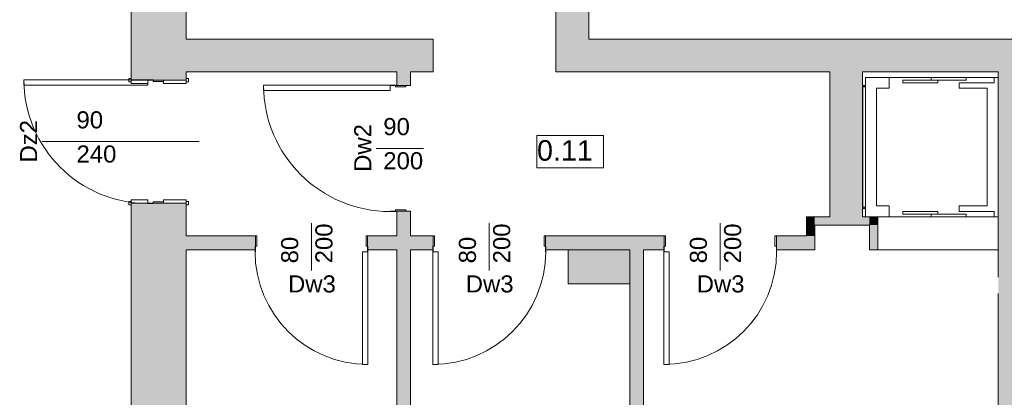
# Model space of a CAD drawing. Header units: millimetres. Extents: x 922208 to 1069538, y -182208 to -99877.
# Tile 211 of 256: x 951932 to 959121, y -136032 to -133270. Entities that reach past the tile are written whole.
import ezdxf

# ---------------------------------------------------------------- set-up
doc = ezdxf.new("R2010")
doc.units = ezdxf.units.MM
doc.header["$MEASUREMENT"] = 0
doc.linetypes.add('HIDDEN', pattern=[20, 10, -10])
for name, color, linetype, lineweight in [('IS_POWRÓT', 5, 'HIDDEN', 30), ('Nowe_0_Nr_pióra__15', 214, 'Continuous', 15), ('Nowe_210-A Pomieszczenia_Nr_pióra__41', 7, 'Continuous', 15), ('Nowe_220-A Ściany_Nr_pióra__19', 255, 'Continuous', 0), ('Nowe_220-A Ściany_Nr_pióra__23', 7, 'Continuous', 15), ('Nowe_220-A Ściany_Nr_pióra__27', 7, 'Continuous', 25), ('Nowe_220-A Ściany_Nr_pióra__3', 7, 'Continuous', 13), ('Nowe_220-A Ściany_Nr_pióra__7', 7, 'Continuous', 13), ('Nowe_450-K Stropy_Nr_pióra__27', 7, 'Continuous', 25)]:
    doc.layers.add(name, color=color, linetype=linetype, lineweight=lineweight)
doc.layers.add('Nowe_220-A Ściany_Nr_pióra__45', color=7, linetype='Continuous', lineweight=15, true_color=0x40a5ff)
doc.layers.add('Nowe_450-K Stropy_Nr_pióra__61', color=7, linetype='Continuous', lineweight=13, true_color=0x6a6a6a)
doc.styles.add('STYL_AUTOMATYCZNY_1', font='arial.ttf')

# ---------------------------------------------------------------- blocks, each defined once
blk = doc.blocks.new('parter01')
at = {"layer": 'Nowe_220-A Ściany_Nr_pióra__19', "linetype": 'Continuous', "lineweight": 0}
for points in [[(953146.55066, -101090.02068), (952746.55073, -101090.02068), (952746.55073, -107160.02065), (953146.5508, -107160.02065)], [(956086.55073, -106860.02068), (956086.55073, -105660.02068), (955846.55073, -105660.02068), (955846.55073, -106860.02068)], [(954950.42625, -106860.02068), (953146.55073, -106860.02068), (953146.55073, -107100.02068), (954950.42625, -107100.02068)], [(956086.55073, -106860.02068), (955846.55073, -107100.02068), (956086.55073, -107100.02068)], [(955846.55073, -106860.02068), (955846.55073, -107100.02068), (956086.55073, -106860.02068)], [(956086.55073, -107100.02068), (962626.55077, -107100.02068), (962626.55077, -106860.0207), (956086.55073, -106860.0207)], [(954786.55073, -107100.02068), (954686.55073, -107100.02068), (954686.55073, -107199.28948), (954786.55073, -107199.28948)], [(958086.55073, -108160.02068), (958086.55073, -107100.02068), (957846.55073, -107100.02068), (957846.55073, -108160.02068)], [(959076.51901, -107100.02068), (959075.75917, -112850.02068), (959315.75917, -112850.02068), (959316.51902, -107100.02068)], [(952746.55073, -110180.02064), (953146.55066, -110180.02064), (953146.5508, -108060.02069), (952746.55073, -108060.02069)], [(954686.55073, -108300.02068), (954786.55073, -108300.02068), (954786.55073, -108119.28948), (954686.55073, -108119.28948)], [(957676.55073, -108160.02068), (957736.55073, -108220.02068), (957736.55073, -108160.02068)], [(957676.55073, -108220.02068), (957736.55073, -108220.02068), (957676.55073, -108160.02068)], [(958136.55073, -108160.02068), (957736.55073, -108160.02068), (957736.55073, -108220.02068), (958136.55073, -108220.02068)], [(958136.55073, -108220.02068), (958196.55073, -108220.02068), (958196.55073, -108160.02068)], [(958136.55073, -108160.02068), (958136.55073, -108220.02068), (958196.55073, -108160.02068)], [(957676.55073, -108220.02068), (957676.55073, -108300.02068), (957736.55073, -108300.02068), (957736.55073, -108220.02068)], [(958136.55073, -108220.02068), (958136.55073, -108400.02068), (958196.55073, -108400.02068), (958196.55073, -108220.02068)], [(953146.55073, -108300.02072), (953146.55073, -108400.02068), (953652.49024, -108400.02068), (953652.49024, -108300.02072)], [(954472.49025, -108300.0207), (954472.49025, -108400.02068), (954950.29096, -108400.02068), (954950.29096, -108300.0207)], [(955770.29097, -108300.0207), (955770.29097, -108400.02068), (956636.55074, -108400.02068), (956636.55074, -108300.02067)], [(957676.55073, -108300.0207), (957456.55073, -108300.02067), (957456.55073, -108400.02068), (957676.55073, -108400.02068)], [(957676.55073, -108300.02068), (957736.55073, -108400.02068), (957736.55073, -108300.02068)], [(957676.55073, -108400.02068), (957736.55073, -108400.02068), (957676.55073, -108300.02068)], [(954786.55073, -108400.02068), (954686.55073, -108400.02068), (954686.55073, -112850.02068), (954786.55073, -112850.02068)], [(956386.55073, -108400.02068), (955936.55073, -108400.02068), (955936.55073, -108650.02068), (956386.55073, -108650.02068)], [(956486.55073, -110750.02068), (956486.55073, -108400.02068), (956386.55073, -108400.02068), (956386.55073, -110750.02068)]]:
    blk.add_hatch(color=255, dxfattribs=at).paths.add_polyline_path(points)
at = {"layer": 'Nowe_0_Nr_pióra__15', "color": 214, "linetype": 'Continuous', "lineweight": 0}
for p, q in [((958108.55073, -107140.02068), (958280.38406, -107140.02068)), ((958108.55073, -108160.02068), (958108.55073, -107140.02068)), ((958280.38406, -107140.02068), (958280.38406, -107220.02068)), ((958791.7174, -107140.02068), (958280.38406, -107140.02068)), ((958791.7174, -107140.02068), (959047.38406, -107140.02068)), ((958791.7174, -107220.02068), (958791.7174, -107180.02068)), ((958791.7174, -107180.02068), (959047.38406, -107180.02068)), ((959047.38406, -107180.02068), (959047.38406, -107140.02068)), ((959047.38406, -107140.02068), (959075.55073, -107140.02068)), ((959075.55073, -108160.02068), (959075.55073, -107140.02068)), ((958107.55073, -107200.02068), (958087.55073, -107200.02068)), ((958087.55073, -108096.68735), (958087.55073, -107203.35402)), ((958107.55073, -107210.02068), (958087.55073, -107210.02068)), ((958097.55073, -107200.02068), (958097.55073, -107206.68735)), ((958107.55073, -108096.68735), (958107.55073, -107203.35402)), ((958280.38406, -107220.02068), (958188.55073, -107220.02068)), ((958188.55073, -107220.02068), (958188.55073, -108080.02068)), ((958995.55073, -107220.02068), (958791.7174, -107220.02068)), ((958995.55073, -107220.02068), (958995.55073, -108080.02068)), ((958107.55073, -108090.02068), (958087.55073, -108090.02068)), ((958107.55073, -108100.02068), (958087.55073, -108100.02068)), ((958097.55073, -108100.02068), (958097.55073, -108093.35402)), ((958280.38406, -108080.02068), (958188.55073, -108080.02068)), ((958280.38406, -108160.02068), (958280.38406, -108080.02068)), ((958995.55073, -108080.02068), (958791.7174, -108080.02068)), ((958791.7174, -108080.02068), (958791.7174, -108120.02068)), ((958791.7174, -108120.02068), (959047.38406, -108120.02068)), ((959047.38406, -108120.02068), (959047.38406, -108160.02068)), ((958108.55073, -108160.02068), (958280.38406, -108160.02068)), ((958791.7174, -108160.02068), (958280.38406, -108160.02068)), ((958791.7174, -108160.02068), (959047.38406, -108160.02068)), ((959047.38406, -108160.02068), (959075.55073, -108160.02068))]:
    blk.add_line(p, q, dxfattribs=at)
for points in [[(958636.05073, -107160.02068), (958380.38406, -107160.02068), (958380.38406, -107180.02068), (958636.05073, -107180.02068)], [(958841.7174, -107140.02068), (958586.05073, -107140.02068), (958586.05073, -107160.02068), (958841.7174, -107160.02068)], [(958636.05073, -108140.02068), (958380.38406, -108140.02068), (958380.38406, -108120.02068), (958636.05073, -108120.02068)], [(958841.7174, -108160.02068), (958586.05073, -108160.02068), (958586.05073, -108140.02068), (958841.7174, -108140.02068)]]:
    blk.add_lwpolyline(points, close=True, dxfattribs=at)
at = {"layer": 'Nowe_210-A Pomieszczenia_Nr_pióra__41', "color": 7, "linetype": 'Continuous', "lineweight": 0}
for p, q in [((955708.88264, -107565.15351), (956193.99464, -107565.15351)), ((955708.88264, -107800.86801), (955708.88264, -107565.15351)), ((956193.99464, -107565.15351), (956193.99464, -107800.86801)), ((956193.99464, -107800.86801), (955708.88264, -107800.86801))]:
    blk.add_line(p, q, dxfattribs=at)
at = {"layer": 'Nowe_220-A Ściany_Nr_pióra__23', "color": 7, "linetype": 'Continuous', "lineweight": 0}
for p, q in [((952866.55073, -107160.02068), (952866.55073, -107158.02068)), ((952866.55073, -107158.02068), (952906.55073, -107158.02068)), ((952981.55073, -107160.02068), (952866.55073, -107160.02068)), ((952906.55073, -107158.02068), (952906.55073, -107170.02068)), ((952906.55073, -107170.02068), (952981.55073, -107170.02068)), ((952981.55073, -107170.02068), (952981.55073, -107160.02068)), ((954636.55073, -107199.28947), (954636.55073, -107197.28947)), ((954636.55073, -107197.28947), (954676.55073, -107197.28947)), ((954751.55073, -107199.28947), (954636.55073, -107199.28947)), ((954676.55073, -107197.28947), (954676.55073, -107209.28947)), ((954676.55073, -107209.28947), (954751.55073, -107209.28947)), ((954751.55073, -107209.28947), (954751.55073, -107199.28947)), ((952981.55073, -108050.02068), (952906.55073, -108050.02068)), ((952906.55073, -108050.02068), (952906.55073, -108062.02068)), ((952981.55073, -108060.02068), (952981.55073, -108050.02068)), ((952866.55073, -108062.02068), (952866.55073, -108060.02068)), ((952866.55073, -108060.02068), (952981.55073, -108060.02068)), ((952906.55073, -108062.02068), (952866.55073, -108062.02068)), ((954636.55073, -108121.28947), (954636.55073, -108119.28947)), ((954636.55073, -108119.28947), (954751.55073, -108119.28947)), ((954676.55073, -108121.28947), (954636.55073, -108121.28947)), ((954751.55073, -108109.28947), (954676.55073, -108109.28947)), ((954676.55073, -108109.28947), (954676.55073, -108121.28947)), ((954751.55073, -108119.28947), (954751.55073, -108109.28947)), ((953652.49023, -108415.02068), (953652.49023, -108300.02068)), ((953652.49023, -108300.02068), (953662.49023, -108300.02068)), ((953662.49023, -108300.02068), (953662.49023, -108375.02068)), ((954462.49023, -108375.02068), (954462.49023, -108300.02068)), ((954462.49023, -108300.02068), (954472.49023, -108300.02068)), ((954472.49023, -108300.02068), (954472.49023, -108415.02068)), ((954950.29098, -108300.02068), (954950.29098, -108415.02068)), ((954960.29098, -108300.02068), (954950.29098, -108300.02068)), ((954960.29098, -108375.02068), (954960.29098, -108300.02068)), ((955760.29098, -108300.02068), (955760.29098, -108375.02068)), ((955770.29098, -108300.02068), (955760.29098, -108300.02068)), ((955770.29098, -108415.02068), (955770.29098, -108300.02068)), ((956636.55073, -108300.02068), (956636.55073, -108415.02068)), ((956646.55073, -108300.02068), (956636.55073, -108300.02068)), ((956646.55073, -108375.02068), (956646.55073, -108300.02068)), ((957446.55073, -108300.02068), (957446.55073, -108375.02068)), ((957456.55073, -108300.02068), (957446.55073, -108300.02068)), ((957456.55073, -108415.02068), (957456.55073, -108300.02068)), ((953662.49023, -108375.02068), (953650.49023, -108375.02068)), ((953650.49023, -108375.02068), (953650.49023, -108415.02068)), ((954474.49023, -108375.02068), (954462.49023, -108375.02068)), ((954474.49023, -108415.02068), (954474.49023, -108375.02068)), ((954948.29098, -108415.02068), (954948.29098, -108375.02068)), ((954948.29098, -108375.02068), (954960.29098, -108375.02068)), ((955760.29098, -108375.02068), (955772.29098, -108375.02068)), ((955772.29098, -108375.02068), (955772.29098, -108415.02068)), ((956634.55073, -108415.02068), (956634.55073, -108375.02068)), ((956634.55073, -108375.02068), (956646.55073, -108375.02068)), ((957446.55073, -108375.02068), (957458.55073, -108375.02068)), ((957458.55073, -108375.02068), (957458.55073, -108415.02068)), ((953650.49023, -108415.02068), (953652.49023, -108415.02068)), ((954472.49023, -108415.02068), (954474.49023, -108415.02068)), ((954950.29098, -108415.02068), (954948.29098, -108415.02068)), ((955772.29098, -108415.02068), (955770.29098, -108415.02068)), ((956636.55073, -108415.02068), (956634.55073, -108415.02068)), ((957458.55073, -108415.02068), (957456.55073, -108415.02068))]:
    blk.add_line(p, q, dxfattribs=at)
at = {"layer": 'Nowe_220-A Ściany_Nr_pióra__27', "color": 7, "linetype": 'Continuous', "lineweight": 0}
for p, q in [((952746.55073, -107160.02068), (952746.55073, -107148.02068)), ((952746.55073, -107160.02068), (952746.55073, -107148.02068)), ((952746.55073, -107160.02068), (952746.55073, -107148.02068)), ((952746.55073, -107160.02068), (952866.55073, -107160.02068)), ((952746.55073, -107160.02068), (952866.55073, -107160.02068)), ((952746.55073, -107160.02068), (952866.55073, -107160.02068)), ((952746.55073, -107160.02068), (952866.55073, -107160.02068)), ((952746.55073, -107160.02068), (952866.55073, -107160.02068)), ((952866.55073, -107160.02068), (952981.55073, -107160.02068)), ((952866.55073, -107160.02068), (952981.55073, -107160.02068)), ((952866.55073, -107160.02068), (952981.55073, -107160.02068)), ((952981.55073, -107160.02068), (953146.55073, -107160.02068)), ((952981.55073, -107160.02068), (953146.55073, -107160.02068)), ((952981.55073, -107160.02068), (953146.55073, -107160.02068)), ((953146.55073, -107160.02068), (953146.55073, -107148.02068)), ((953146.55073, -107160.02068), (953146.55073, -107148.02068)), ((953146.55073, -107160.02068), (953146.55073, -107148.02068)), ((954686.55073, -107199.28947), (954751.55073, -107199.28947)), ((954686.55073, -107199.28947), (954751.55073, -107199.28947)), ((954686.55073, -107199.28947), (954751.55073, -107199.28947)), ((954751.55073, -107199.28947), (954786.55073, -107199.28947)), ((954751.55073, -107199.28947), (954786.55073, -107199.28947)), ((952746.55073, -108060.02068), (952746.55073, -108072.02068)), ((952746.55073, -108060.02068), (952866.55073, -108060.02068)), ((952746.55073, -108060.02068), (952866.55073, -108060.02068)), ((952746.55073, -108060.02068), (952866.55073, -108060.02068)), ((952746.55073, -108060.02068), (952866.55073, -108060.02068)), ((952746.55073, -108060.02068), (952866.55073, -108060.02068)), ((952746.55073, -108060.02068), (952746.55073, -108072.02068)), ((952746.55073, -108060.02068), (952746.55073, -108072.02068)), ((952866.55073, -108060.02068), (952981.55073, -108060.02068)), ((952866.55073, -108060.02068), (952981.55073, -108060.02068)), ((952866.55073, -108060.02068), (952981.55073, -108060.02068)), ((952981.55073, -108060.02068), (953146.55073, -108060.02068)), ((952981.55073, -108060.02068), (953146.55073, -108060.02068)), ((952981.55073, -108060.02068), (953146.55073, -108060.02068)), ((953146.55073, -108060.02068), (953146.55073, -108072.02068)), ((953146.55073, -108060.02068), (953146.55073, -108072.02068)), ((953146.55073, -108060.02068), (953146.55073, -108072.02068)), ((954686.55073, -108119.28947), (954751.55073, -108119.28947)), ((954686.55073, -108119.28947), (954751.55073, -108119.28947)), ((954686.55073, -108119.28947), (954751.55073, -108119.28947)), ((954751.55073, -108119.28947), (954786.55073, -108119.28947)), ((954751.55073, -108119.28947), (954786.55073, -108119.28947)), ((953652.49023, -108300.02068), (953652.49023, -108400.02068)), ((953652.49023, -108300.02068), (953652.49023, -108400.02068)), ((953652.49023, -108300.02068), (953652.49023, -108400.02068)), ((954472.49023, -108300.02068), (954472.49023, -108400.02068)), ((954472.49023, -108300.02068), (954472.49023, -108400.02068)), ((954472.49023, -108300.02068), (954472.49023, -108400.02068)), ((954950.29098, -108300.02068), (954950.29098, -108400.02068)), ((954950.29098, -108300.02068), (954950.29098, -108400.02068)), ((954950.29098, -108300.02068), (954950.29098, -108400.02068)), ((955770.29098, -108300.02068), (955770.29098, -108400.02068)), ((955770.29098, -108300.02068), (955770.29098, -108400.02068)), ((955770.29098, -108300.02068), (955770.29098, -108400.02068)), ((956636.55073, -108300.02068), (956636.55073, -108400.02068)), ((956636.55073, -108300.02068), (956636.55073, -108400.02068)), ((956636.55073, -108300.02068), (956636.55073, -108400.02068)), ((957456.55073, -108300.02068), (957456.55073, -108400.02068)), ((957456.55073, -108300.02068), (957456.55073, -108400.02068)), ((957456.55073, -108300.02068), (957456.55073, -108400.02068))]:
    blk.add_line(p, q, dxfattribs=at)
for points in [[(952746.55073, -101090.02068), (952746.55073, -107160.02071)], [(953146.55073, -106860.02068), (953146.55073, -101090.02068)], [(955846.55073, -105660.02068), (955846.55073, -107100.02068)], [(956086.55073, -106860.02068), (956086.55073, -105660.02068)], [(954950.42625, -106860.02068), (953146.55073, -106860.02068)], [(954950.42625, -107100.02068), (954950.42625, -106860.02068)], [(962626.55077, -106860.02068), (956086.55073, -106860.02068)], [(953146.55073, -107160.02072), (953146.55073, -107100.02068)], [(953146.55073, -107100.02068), (954686.55073, -107100.02068)], [(954686.55073, -107100.02068), (954686.55073, -107199.28943)], [(954786.55073, -107199.28943), (954786.55073, -107100.02068)], [(954786.55073, -107100.02068), (954950.42625, -107100.02068)], [(955846.55073, -107100.02068), (956086.55073, -107100.02068)], [(956086.55073, -107100.02068), (957846.55073, -107100.02068)], [(957846.55073, -107100.02068), (957846.55073, -108160.02068)], [(958086.55073, -108160.02068), (958086.55073, -107100.02068)], [(958086.55073, -107100.02068), (959076.51901, -107100.02068)], [(959076.51901, -107100.02068), (959076.32079, -108600.02068)], [(952746.55073, -108060.02068), (952746.55073, -110180.02077)], [(953146.55073, -108300.02068), (953146.55073, -108060.02062)], [(954686.55073, -108119.28943), (954686.55073, -108300.02068)], [(954786.55073, -108300.02068), (954786.55073, -108119.28943)], [(957676.55073, -108160.02068), (957736.55073, -108160.02068)], [(957676.55073, -108160.02068), (957676.55073, -108300.02068)], [(957846.55073, -108160.02068), (957736.55073, -108160.02068)], [(958196.55073, -108160.02068), (958086.55073, -108160.02068)], [(958196.55073, -108160.02068), (958196.55073, -108220.02068)], [(957736.55073, -108300.02068), (957736.55073, -108220.02068)], [(957736.55073, -108220.02068), (958136.55073, -108220.02068)], [(958136.55073, -108220.02068), (958136.55073, -108400.02068)], [(958196.55073, -108400.02068), (958196.55073, -108220.02068)], [(953652.49024, -108300.02068), (953146.55073, -108300.02068)], [(954686.55073, -108300.02068), (954472.49025, -108300.02068)], [(954950.29101, -108300.02068), (954786.55073, -108300.02068)], [(956636.55072, -108300.02068), (955770.29096, -108300.02068)], [(957676.55073, -108300.02068), (957456.55073, -108300.02068)], [(957736.55073, -108400.02068), (957736.55073, -108300.02068)], [(953146.55073, -110180.02064), (953146.55073, -108400.02068)], [(953146.55073, -108400.02068), (953652.49022, -108400.02068)], [(954472.49022, -108400.02068), (954686.55073, -108400.02068)], [(954686.55073, -108400.02068), (954686.55073, -110850.02068)], [(954786.55073, -112850.02068), (954786.55073, -108400.02068)], [(954786.55073, -108400.02068), (954950.29096, -108400.02068)], [(955770.29096, -108400.02068), (956386.55073, -108400.02068)], [(956386.55073, -108400.02068), (955936.55073, -108400.02068)], [(956386.55073, -108400.02068), (956386.55073, -110850.02068)], [(956486.55073, -108400.02068), (956636.55073, -108400.02068)], [(956486.55073, -110750.02068), (956486.55073, -108400.02068)], [(957456.55073, -108400.02068), (957736.55073, -108400.02068)], [(958136.55073, -108400.02068), (958196.55073, -108400.02068)], [(955936.55073, -108650.02068), (956386.55073, -108650.02068)], [(959076.30494, -108720.02068), (959075.75917, -112850.02068)]]:
    blk.add_lwpolyline(points, dxfattribs=at)
for p in [(954686.55073, -107199.28947), (954686.55073, -107199.28947), (954686.55073, -108119.28947), (954686.55073, -108119.28947)]:
    blk.add_point(p, dxfattribs=at)
at = {"layer": 'Nowe_220-A Ściany_Nr_pióra__3', "color": 7, "linetype": 'Continuous', "lineweight": 0}
for p, q in [((951962.55073, -107158.02068), (952866.55073, -107158.02068)), ((951962.55073, -107198.02068), (951962.55073, -107158.02068)), ((952727.55073, -107173.02068), (952727.55073, -107148.02068)), ((952727.55073, -107148.02068), (952746.55073, -107148.02068)), ((952746.55073, -107173.02068), (952727.55073, -107173.02068)), ((952746.55073, -107148.02068), (952746.55073, -107173.02068)), ((952746.55073, -107160.02068), (952866.55073, -107160.02068)), ((952746.55073, -107185.02068), (952746.55073, -107160.02068)), ((952866.55073, -107185.02068), (952746.55073, -107185.02068)), ((952866.55073, -107158.02068), (952866.55073, -107198.02068)), ((952866.55073, -107160.02068), (952866.55073, -107185.02068)), ((952981.55073, -107160.02068), (953146.55073, -107160.02068)), ((952981.55073, -107185.02068), (952981.55073, -107160.02068)), ((953146.55073, -107185.02068), (952981.55073, -107185.02068)), ((953146.55073, -107173.02068), (953146.55073, -107148.02068)), ((953146.55073, -107148.02068), (953165.55073, -107148.02068)), ((953146.55073, -107160.02068), (953146.55073, -107185.02068)), ((953165.55073, -107173.02068), (953146.55073, -107173.02068)), ((953165.55073, -107148.02068), (953165.55073, -107173.02068)), ((952866.55073, -107198.02068), (951962.55073, -107198.02068)), ((953712.55073, -107197.28947), (954636.55073, -107197.28947)), ((953712.55073, -107237.28947), (953712.55073, -107197.28947)), ((954636.55073, -107237.28947), (953712.55073, -107237.28947)), ((954636.55073, -107197.28947), (954636.55073, -107237.28947)), ((952727.55073, -108072.02068), (952727.55073, -108047.02068)), ((952727.55073, -108047.02068), (952746.55073, -108047.02068)), ((952746.55073, -108035.02068), (952866.55073, -108035.02068)), ((952746.55073, -108060.02068), (952746.55073, -108035.02068)), ((952746.55073, -108047.02068), (952746.55073, -108072.02068)), ((952866.55073, -108035.02068), (952866.55073, -108060.02068)), ((952981.55073, -108035.02068), (953146.55073, -108035.02068)), ((952981.55073, -108060.02068), (952981.55073, -108035.02068)), ((953146.55073, -108035.02068), (953146.55073, -108060.02068)), ((953146.55073, -108072.02068), (953146.55073, -108047.02068)), ((953146.55073, -108047.02068), (953165.55073, -108047.02068)), ((953165.55073, -108047.02068), (953165.55073, -108072.02068)), ((952746.55073, -108072.02068), (952727.55073, -108072.02068)), ((952866.55073, -108060.02068), (952746.55073, -108060.02068)), ((953146.55073, -108060.02068), (952981.55073, -108060.02068)), ((953165.55073, -108072.02068), (953146.55073, -108072.02068)), ((954474.49023, -108415.02068), (954434.49023, -108415.02068)), ((954434.49023, -108415.02068), (954434.49023, -109239.02068)), ((954474.49023, -109239.02068), (954474.49023, -108415.02068)), ((954948.29098, -109239.02068), (954948.29098, -108415.02068)), ((954948.29098, -108415.02068), (954988.29098, -108415.02068)), ((954988.29098, -108415.02068), (954988.29098, -109239.02068)), ((956634.55073, -109239.02068), (956634.55073, -108415.02068)), ((956634.55073, -108415.02068), (956674.55073, -108415.02068)), ((956674.55073, -108415.02068), (956674.55073, -109239.02068)), ((954434.49023, -109239.02068), (954474.49023, -109239.02068)), ((954988.29098, -109239.02068), (954948.29098, -109239.02068)), ((956674.55073, -109239.02068), (956634.55073, -109239.02068))]:
    blk.add_line(p, q, dxfattribs=at)
for centre, radius, start, end in [((952866.55073, -107158.02068), 904, 180, 270), ((954636.55073, -107197.28947), 924, 180, 270), ((954474.49023, -108415.02068), 824, 180, 270), ((954948.29098, -108415.02068), 824, 270, 0), ((956634.55073, -108415.02068), 824, 270, 0)]:
    blk.add_arc(centre, radius, start, end, dxfattribs=at)
at = {"layer": 'Nowe_220-A Ściany_Nr_pióra__45', "color": 161, "linetype": 'Continuous', "lineweight": 0, "true_color": 0x40a5ff}
for p, q in [((952094.76502, -107610.02068), (953241.1513, -107610.02068)), ((954534.76502, -107659.28947), (954881.1513, -107659.28947)), ((954062.49023, -108551.8064), (954062.49023, -108205.42011)), ((955360.29098, -108551.8064), (955360.29098, -108205.42011)), ((957046.55073, -108551.8064), (957046.55073, -108205.42011))]:
    blk.add_line(p, q, dxfattribs=at)
at = {"layer": 'Nowe_450-K Stropy_Nr_pióra__27', "color": 7, "linetype": 'Continuous', "lineweight": 0, "flags": 128}
blk.add_lwpolyline([(955936.55073, -108650.02068), (955936.55073, -108400.02068)], dxfattribs=at)
at = {"layer": 'Nowe_450-K Stropy_Nr_pióra__61', "color": 251, "linetype": 'Continuous', "lineweight": 0, "true_color": 0x6a6a6a, "flags": 128}
blk.add_lwpolyline([(958196.55073, -108400.02068), (959076.55073, -108400.02068)], dxfattribs=at)
at = {"layer": 'Nowe_210-A Pomieszczenia_Nr_pióra__41', "color": 7, "linetype": 'Continuous', "lineweight": 0, "insert": (955951.43864, -107599.43923), "char_height": 150, "attachment_point": 2, "style": 'STYL_AUTOMATYCZNY_1'}
blk.add_mtext('\\A1;{\\pqc;\\pt0,25;\\fArial|b0|i0|c238|p0;\\W1.000000;0.11\\fArial|b0|i0|c238|p0;\\W1.000000;\\A1{\\H.66x;\\S^  ;}\\fArial|b0|i0|c238|p0;\\W1.000000;\\fArial|b0|i0|c238|p0;\\W1.000000;\\A1{\\H.66x;\\S^  ;}}', dxfattribs=at)
at = {"layer": 'Nowe_220-A Ściany_Nr_pióra__7', "color": 7, "linetype": 'Continuous', "lineweight": 0, "char_height": 125, "attachment_point": 7, "style": 'STYL_AUTOMATYCZNY_1'}
for s, insert in [('\\A1;{\\pql;\\pt0;\\fArial|b0|i0|c238|p0;\\W1.000000;90\\fArial|b0|i0|c238|p0;\\W1.000000;\\A1{\\H.66x;\\S^  ;}\\fArial|b0|i0|c238|p0;\\W1.000000;\\fArial|b0|i0|c238|p0;\\W1.000000;}', (952346.55073, -107549.61289)), ('\\A1;{\\pql;\\pt0;\\fArial|b0|i0|c238|p0;\\W1.000000;90\\fArial|b0|i0|c238|p0;\\W1.000000;\\A1{\\H.66x;\\S^  ;}\\fArial|b0|i0|c238|p0;\\W1.000000;\\fArial|b0|i0|c238|p0;\\W1.000000;}', (954586.55073, -107598.88167)), ('\\A1;{\\pql;\\pt0;\\fArial|b0|i0|c238|p0;\\W1.000000;240\\fArial|b0|i0|c238|p0;\\W1.000000;\\A1{\\H.66x;\\S^  ;}\\fArial|b0|i0|c238|p0;\\W1.000000;\\fArial|b0|i0|c238|p0;\\W1.000000;}', (952346.55073, -107799.61289)), ('\\A1;{\\pql;\\pt0;\\fArial|b0|i0|c238|p0;\\W1.000000;200\\fArial|b0|i0|c238|p0;\\W1.000000;\\A1{\\H.66x;\\S^  ;}\\fArial|b0|i0|c238|p0;\\W1.000000;\\fArial|b0|i0|c238|p0;\\W1.000000;}', (954586.55073, -107848.88167)), ('\\A1;{\\pql;\\pt0;\\fArial|b0|i0|c238|p0;\\W1.000000;Dw3\\fArial|b0|i0|c238|p0;\\W1.000000;\\fArial|b0|i0|c238|p0;\\W1.000000;\\fArial|b0|i0|c238|p0;\\W1.000000;}', (953891.01973, -108714.69659)), ('\\A1;{\\pql;\\pt0;\\fArial|b0|i0|c238|p0;\\W1.000000;Dw3\\fArial|b0|i0|c238|p0;\\W1.000000;\\fArial|b0|i0|c238|p0;\\W1.000000;\\fArial|b0|i0|c238|p0;\\W1.000000;}', (955188.82048, -108714.69659)), ('\\A1;{\\pql;\\pt0;\\fArial|b0|i0|c238|p0;\\W1.000000;Dw3\\fArial|b0|i0|c238|p0;\\W1.000000;\\fArial|b0|i0|c238|p0;\\W1.000000;\\fArial|b0|i0|c238|p0;\\W1.000000;}', (956875.08023, -108714.69659))]:
    blk.add_mtext(s, dxfattribs=dict(at, insert=insert))
at = {"layer": 'Nowe_220-A Ściany_Nr_pióra__7', "color": 7, "linetype": 'Continuous', "lineweight": 0, "char_height": 125, "attachment_point": 7, "rotation": 90, "style": 'STYL_AUTOMATYCZNY_1'}
for s, insert in [('\\A1;{\\pql;\\pt0;\\fArial|b0|i0|c238|p0;\\W1.000000;Dz2\\fArial|b0|i0|c238|p0;\\W1.000000;\\fArial|b0|i0|c238|p0;\\W1.000000;\\fArial|b0|i0|c238|p0;\\W1.000000;}', (952059.0503, -107762.44818)), ('\\A1;{\\pql;\\pt0;\\fArial|b0|i0|c238|p0;\\W1.000000;Dw2\\fArial|b0|i0|c238|p0;\\W1.000000;\\fArial|b0|i0|c238|p0;\\W1.000000;\\fArial|b0|i0|c238|p0;\\W1.000000;}', (954499.0503, -107830.75997)), ('\\A1;{\\pql;\\pt0;\\fArial|b0|i0|c238|p0;\\W1.000000;200\\fArial|b0|i0|c238|p0;\\W1.000000;\\A1{\\H.66x;\\S^  ;}\\fArial|b0|i0|c238|p0;\\W1.000000;\\fArial|b0|i0|c238|p0;\\W1.000000;}', (954252.08243, -108500.02068)), ('\\A1;{\\pql;\\pt0;\\fArial|b0|i0|c238|p0;\\W1.000000;200\\fArial|b0|i0|c238|p0;\\W1.000000;\\A1{\\H.66x;\\S^  ;}\\fArial|b0|i0|c238|p0;\\W1.000000;\\fArial|b0|i0|c238|p0;\\W1.000000;}', (955549.88318, -108500.02068)), ('\\A1;{\\pql;\\pt0;\\fArial|b0|i0|c238|p0;\\W1.000000;200\\fArial|b0|i0|c238|p0;\\W1.000000;\\A1{\\H.66x;\\S^  ;}\\fArial|b0|i0|c238|p0;\\W1.000000;\\fArial|b0|i0|c238|p0;\\W1.000000;}', (957236.14293, -108500.02068)), ('\\A1;{\\pql;\\pt0;\\fArial|b0|i0|c238|p0;\\W1.000000;80\\fArial|b0|i0|c238|p0;\\W1.000000;\\A1{\\H.66x;\\S^  ;}\\fArial|b0|i0|c238|p0;\\W1.000000;\\fArial|b0|i0|c238|p0;\\W1.000000;}', (954002.08243, -108500.02068)), ('\\A1;{\\pql;\\pt0;\\fArial|b0|i0|c238|p0;\\W1.000000;80\\fArial|b0|i0|c238|p0;\\W1.000000;\\A1{\\H.66x;\\S^  ;}\\fArial|b0|i0|c238|p0;\\W1.000000;\\fArial|b0|i0|c238|p0;\\W1.000000;}', (955299.88318, -108500.02068)), ('\\A1;{\\pql;\\pt0;\\fArial|b0|i0|c238|p0;\\W1.000000;80\\fArial|b0|i0|c238|p0;\\W1.000000;\\A1{\\H.66x;\\S^  ;}\\fArial|b0|i0|c238|p0;\\W1.000000;\\fArial|b0|i0|c238|p0;\\W1.000000;}', (956986.14293, -108500.02068))]:
    blk.add_mtext(s, dxfattribs=dict(at, insert=insert))

msp = doc.modelspace()

# ---------------------------------------------------------------- block references
at = {"layer": 'IS_POWRÓT', "color": 27, "linetype": 'ByBlock', "lineweight": 30}
msp.add_blockref('parter01', (0, -26552.1), dxfattribs=at)

doc.saveas('drawing.dxf')
